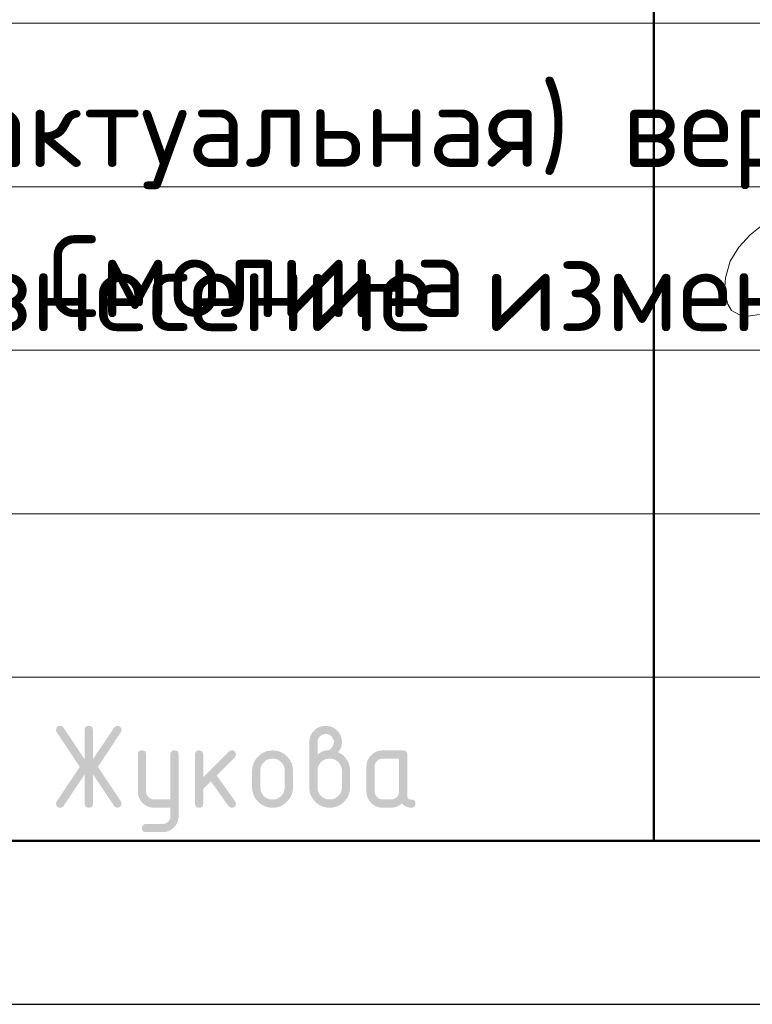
# Model space of a CAD drawing. Header units: millimetres. Extents: x 0 to 21000, y 0 to 14850.
# Tile 8 of 17: x 12530 to 13651, y 0 to 1505. Entities that reach past the tile are written whole.
import ezdxf

# ---------------------------------------------------------------- set-up
doc = ezdxf.new("R2010")
doc.units = ezdxf.units.MM
doc.layers.add('Standard', color=7, linetype='Continuous', lineweight=25)
doc.styles.add('ISOCPEUR', font='txt')

msp = doc.modelspace()

# ---------------------------------------------------------------- hatches: boundary and pattern name
at = {"layer": 'Standard', "linetype": 'Continuous', "lineweight": 25, "transparency": 33554687}
for points in [[(12629.3, 351.8), (12597, 303.4), (12596.5, 302.7), (12596, 302.2), (12595.4, 301.7), (12594.8, 301.3), (12594.1, 301), (12593.3, 300.8), (12592.6, 300.6), (12591.7, 300.6), (12590.9, 300.6), (12590.2, 300.7), (12589.6, 300.8), (12589, 301.1), (12588.4, 301.3), (12587.9, 301.6), (12587.5, 301.9), (12587.1, 302.3), (12586.7, 302.7), (12586.4, 303.2), (12586.1, 303.7), (12585.9, 304.3), (12585.7, 304.9), (12585.6, 305.6), (12585.5, 306.4), (12585.5, 307.2), (12585.5, 308), (12585.8, 308.8), (12586.1, 309.6), (12586.6, 310.4), (12621.7, 363.1), (12586.6, 415.8), (12586.1, 416.6), (12585.8, 417.4), (12585.5, 418.3), (12585.5, 419.1), (12585.5, 419.9), (12585.6, 420.6), (12585.7, 421.4), (12585.9, 422), (12586.1, 422.6), (12586.4, 423.1), (12586.7, 423.6), (12587.1, 424), (12587.5, 424.4), (12588, 424.7), (12588.5, 425), (12589, 425.2), (12589.6, 425.4), (12590.3, 425.5), (12591, 425.6), (12591.8, 425.6), (12592.6, 425.6), (12593.3, 425.5), (12594.1, 425.3), (12594.7, 424.9), (12595.4, 424.6), (12596, 424), (12596.5, 423.5), (12597, 422.8), (12629.3, 374.5), (12629.3, 419.4), (12629.3, 420.2), (12629.4, 420.9), (12629.5, 421.5), (12629.7, 422.1), (12629.9, 422.7), (12630.2, 423.2), (12630.4, 423.7), (12630.8, 424.1), (12631.2, 424.5), (12631.7, 424.8), (12632.2, 425.1), (12632.8, 425.3), (12633.4, 425.4), (12634.1, 425.5), (12634.7, 425.6), (12635.5, 425.6), (12636.3, 425.6), (12637, 425.5), (12637.7, 425.4), (12638.3, 425.3), (12638.9, 425.1), (12639.3, 424.8), (12639.8, 424.5), (12640.2, 424.1), (12640.6, 423.7), (12640.9, 423.2), (12641.2, 422.7), (12641.4, 422.1), (12641.6, 421.5), (12641.7, 420.9), (12641.8, 420.2), (12641.8, 419.4), (12641.8, 374.5), (12674.1, 422.8), (12674.5, 423.5), (12675.1, 424), (12675.7, 424.6), (12676.3, 424.9), (12677, 425.3), (12677.8, 425.5), (12678.5, 425.6), (12679.4, 425.6), (12680, 425.6), (12680.6, 425.5), (12681.2, 425.4), (12681.7, 425.2), (12682.3, 424.9), (12682.8, 424.6), (12683.3, 424.2), (12683.7, 423.7), (12684.2, 423.3), (12684.5, 422.8), (12684.9, 422.3), (12685.1, 421.7), (12685.3, 421.1), (12685.4, 420.5), (12685.5, 419.9), (12685.5, 419.3), (12685.5, 418.4), (12685.3, 417.5), (12685, 416.6), (12684.5, 415.8), (12649.4, 363.1), (12684.5, 310.4), (12685, 309.6), (12685.3, 308.7), (12685.5, 307.9), (12685.5, 307), (12685.5, 306.3), (12685.4, 305.7), (12685.3, 305.1), (12685.1, 304.6), (12684.9, 304), (12684.5, 303.5), (12684.2, 303), (12683.8, 302.5), (12683.3, 302.1), (12682.8, 301.7), (12682.4, 301.4), (12681.8, 301.1), (12681.3, 300.9), (12680.7, 300.8), (12680.1, 300.6), (12679.5, 300.6), (12678.6, 300.6), (12677.8, 300.8), (12677, 301), (12676.3, 301.3), (12675.6, 301.7), (12675.1, 302.2), (12674.5, 302.7), (12674.1, 303.4), (12641.8, 351.8), (12641.8, 306.9), (12641.8, 306.1), (12641.7, 305.4), (12641.6, 304.7), (12641.4, 304.2), (12641.2, 303.6), (12640.9, 303.1), (12640.6, 302.6), (12640.2, 302.2), (12639.8, 301.8), (12639.3, 301.5), (12638.9, 301.2), (12638.3, 301), (12637.7, 300.8), (12637, 300.7), (12636.3, 300.6), (12635.5, 300.6), (12634.7, 300.6), (12634.1, 300.7), (12633.4, 300.8), (12632.8, 301), (12632.2, 301.2), (12631.7, 301.5), (12631.2, 301.8), (12630.8, 302.2), (12630.4, 302.6), (12630.2, 303.1), (12629.9, 303.6), (12629.7, 304.2), (12629.5, 304.7), (12629.4, 305.4), (12629.3, 306.1), (12629.3, 306.9)], [(12760.4, 288), (12760.4, 300.6), (12735.5, 300.6), (12734.2, 300.6), (12732.9, 300.8), (12731.7, 300.9), (12730.4, 301.1), (12729.2, 301.3), (12728.1, 301.7), (12726.9, 302), (12725.8, 302.5), (12724.7, 302.9), (12723.7, 303.5), (12722.6, 304.1), (12721.6, 304.7), (12720.6, 305.4), (12719.6, 306.2), (12718.7, 307), (12717.8, 307.9), (12716.9, 308.8), (12716.1, 309.8), (12715.3, 310.8), (12714.6, 311.8), (12713.9, 312.8), (12713.4, 313.8), (12712.8, 314.9), (12712.4, 316), (12711.9, 317.1), (12711.6, 318.3), (12711.2, 319.4), (12711, 320.6), (12710.8, 321.8), (12710.7, 323.1), (12710.6, 324.3), (12710.6, 325.6), (12710.6, 381.8), (12710.6, 382.6), (12710.7, 383.3), (12710.7, 384), (12710.9, 384.6), (12711.1, 385.1), (12711.4, 385.6), (12711.7, 386.1), (12712.1, 386.5), (12712.5, 386.9), (12713, 387.2), (12713.5, 387.5), (12714.1, 387.7), (12714.7, 387.9), (12715.3, 388), (12716, 388.1), (12716.8, 388.1), (12717.6, 388.1), (12718.3, 388), (12719, 387.9), (12719.6, 387.7), (12720.1, 387.5), (12720.6, 387.2), (12721.1, 386.9), (12721.5, 386.5), (12721.9, 386.1), (12722.2, 385.6), (12722.5, 385.2), (12722.7, 384.6), (12722.9, 384), (12723, 383.3), (12723.1, 382.6), (12723.1, 381.8), (12723.1, 325.7), (12723.1, 324.4), (12723.3, 323.2), (12723.5, 322), (12724, 320.9), (12724.5, 319.8), (12725.1, 318.8), (12725.8, 317.8), (12726.8, 316.9), (12727.7, 315.9), (12728.7, 315.2), (12729.7, 314.5), (12730.8, 314.1), (12731.9, 313.6), (12733.1, 313.4), (12734.2, 313.2), (12735.5, 313.2), (12760.4, 313.2), (12760.4, 381.8), (12760.4, 382.6), (12760.5, 383.3), (12760.6, 384), (12760.8, 384.6), (12761, 385.2), (12761.3, 385.6), (12761.6, 386.1), (12762, 386.5), (12762.4, 386.9), (12762.9, 387.2), (12763.4, 387.5), (12763.9, 387.7), (12764.5, 387.9), (12765.2, 388), (12765.9, 388.1), (12766.7, 388.1), (12767.5, 388.1), (12768.1, 388), (12768.8, 387.9), (12769.4, 387.7), (12770, 387.5), (12770.5, 387.2), (12771, 386.9), (12771.4, 386.5), (12771.8, 386.1), (12772.1, 385.6), (12772.4, 385.1), (12772.5, 384.6), (12772.7, 384), (12772.8, 383.3), (12772.9, 382.6), (12772.9, 381.8), (12772.9, 288.2), (12772.9, 286.9), (12772.8, 285.6), (12772.7, 284.4), (12772.5, 283.2), (12772.3, 282), (12771.9, 280.8), (12771.6, 279.6), (12771.2, 278.5), (12770.7, 277.4), (12770.2, 276.4), (12769.6, 275.3), (12768.9, 274.3), (12768.3, 273.3), (12767.5, 272.3), (12766.7, 271.4), (12765.8, 270.5), (12764.9, 269.6), (12764, 268.8), (12763, 268), (12762, 267.3), (12761, 266.6), (12760, 266), (12759, 265.5), (12757.9, 265), (12756.8, 264.6), (12755.6, 264.2), (12754.5, 263.9), (12753.3, 263.6), (12752.1, 263.4), (12750.8, 263.3), (12749.6, 263.2), (12748.3, 263.2), (12723.1, 263.2), (12722.3, 263.2), (12721.6, 263.3), (12720.9, 263.4), (12720.3, 263.6), (12719.8, 263.8), (12719.3, 264.1), (12718.8, 264.4), (12718.4, 264.8), (12718, 265.1), (12717.7, 265.6), (12717.4, 266.1), (12717.2, 266.7), (12717, 267.3), (12716.9, 268), (12716.8, 268.7), (12716.8, 269.5), (12716.8, 270.1), (12716.9, 270.7), (12717.1, 271.2), (12717.3, 271.8), (12717.5, 272.3), (12717.9, 272.8), (12718.2, 273.3), (12718.7, 273.8), (12719.2, 274.3), (12719.7, 274.6), (12720.2, 275), (12720.8, 275.2), (12721.3, 275.5), (12721.9, 275.6), (12722.5, 275.7), (12723.1, 275.7), (12748, 275.7), (12749.3, 275.7), (12750.5, 275.9), (12751.7, 276.1), (12752.8, 276.6), (12753.9, 277), (12754.9, 277.7), (12755.9, 278.3), (12756.8, 279.2), (12757.7, 280.1), (12758.4, 281.1), (12759.1, 282), (12759.5, 283.2), (12760, 284.2), (12760.2, 285.5), (12760.4, 286.7)], [(12810.5, 347), (12849.8, 386.3), (12850.2, 386.7), (12850.7, 387.1), (12851.2, 387.4), (12851.8, 387.6), (12852.4, 387.9), (12853, 388), (12853.6, 388.1), (12854.2, 388.1), (12855, 388.1), (12855.7, 388), (12856.4, 387.9), (12857, 387.7), (12857.6, 387.5), (12858.1, 387.2), (12858.5, 386.9), (12858.9, 386.5), (12859.3, 386.1), (12859.6, 385.6), (12859.9, 385.1), (12860.1, 384.6), (12860.3, 384), (12860.4, 383.3), (12860.5, 382.6), (12860.5, 381.8), (12860.5, 381.2), (12860.4, 380.6), (12860.3, 380.1), (12860, 379.5), (12859.8, 379), (12859.4, 378.5), (12859.1, 378), (12858.6, 377.5), (12831.1, 350), (12859.3, 310.5), (12859.9, 309.6), (12860.2, 308.7), (12860.5, 307.8), (12860.5, 306.8), (12860.5, 306), (12860.4, 305.4), (12860.3, 304.7), (12860.1, 304.1), (12859.9, 303.5), (12859.6, 303), (12859.3, 302.6), (12858.9, 302.2), (12858.5, 301.8), (12858.1, 301.5), (12857.6, 301.2), (12857, 301), (12856.4, 300.8), (12855.7, 300.7), (12855, 300.6), (12854.2, 300.6), (12853.4, 300.6), (12852.7, 300.8), (12851.9, 301), (12851.3, 301.3), (12850.6, 301.6), (12850.1, 302.1), (12849.5, 302.6), (12849, 303.3), (12822.2, 341.1), (12810.5, 329.4), (12810.5, 306.9), (12810.5, 306.1), (12810.4, 305.4), (12810.3, 304.7), (12810.1, 304.2), (12809.9, 303.6), (12809.6, 303.1), (12809.3, 302.6), (12808.9, 302.2), (12808.6, 301.8), (12808.1, 301.5), (12807.6, 301.2), (12807, 301), (12806.4, 300.8), (12805.7, 300.7), (12805, 300.6), (12804.2, 300.6), (12803.5, 300.6), (12802.8, 300.7), (12802.1, 300.8), (12801.5, 301), (12800.9, 301.2), (12800.4, 301.5), (12799.9, 301.8), (12799.5, 302.2), (12799.2, 302.6), (12798.9, 303.1), (12798.6, 303.6), (12798.4, 304.2), (12798.2, 304.7), (12798.1, 305.4), (12798, 306.1), (12798, 306.9), (12798, 381.8), (12798, 382.6), (12798.1, 383.3), (12798.2, 384), (12798.4, 384.6), (12798.6, 385.1), (12798.9, 385.6), (12799.2, 386.1), (12799.5, 386.5), (12799.9, 386.9), (12800.4, 387.2), (12800.9, 387.5), (12801.5, 387.7), (12802.1, 387.9), (12802.8, 388), (12803.5, 388.1), (12804.2, 388.1), (12805, 388.1), (12805.7, 388), (12806.4, 387.9), (12807, 387.7), (12807.6, 387.5), (12808.1, 387.2), (12808.6, 386.9), (12808.9, 386.5), (12809.3, 386.1), (12809.6, 385.6), (12809.9, 385.1), (12810.1, 384.6), (12810.3, 384), (12810.4, 383.3), (12810.5, 382.6), (12810.5, 381.8)]]:
    msp.add_hatch(color=7, dxfattribs=at).paths.add_polyline_path(points, flags=16)
h = msp.add_hatch(color=7, dxfattribs=at)
h.paths.add_polyline_path([(12985.4, 381.9), (12987.4, 383.4), (12989.3, 384.6), (12991.2, 385.8), (12993, 386.6), (12994.8, 387.3), (12996.6, 387.7), (12998.3, 388.1), (12999.9, 388.1), (13000.9, 388.1), (13001.9, 388.4), (13002.8, 388.7), (13003.7, 389.2), (13004.6, 389.7), (13005.5, 390.6), (13006.3, 391.4), (13007.1, 392.5), (13007.9, 393.5), (13008.6, 394.5), (13009.2, 395.5), (13009.6, 396.5), (13010, 397.6), (13010.2, 398.6), (13010.4, 399.6), (13010.4, 400.6), (13010.4, 401.9), (13010.1, 403.2), (13009.9, 404.4), (13009.5, 405.5), (13009, 406.6), (13008.3, 407.6), (13007.7, 408.6), (13006.8, 409.5), (13005.9, 410.4), (13004.9, 411.1), (13003.9, 411.8), (13002.7, 412.2), (13001.6, 412.7), (13000.4, 412.9), (12999.2, 413.1), (12997.9, 413.1), (12996.6, 413.1), (12995.4, 412.9), (12994.2, 412.7), (12993, 412.2), (12991.9, 411.7), (12990.9, 411.1), (12989.9, 410.4), (12989, 409.5), (12988.1, 408.6), (12987.4, 407.5), (12986.7, 406.5), (12986.3, 405.4), (12985.8, 404.3), (12985.6, 403.1), (12985.4, 401.9), (12985.4, 400.6)])
h.paths.add_polyline_path([(13016.5, 385.6), (13018.7, 384.7), (13020.6, 383.5), (13022.5, 382.4), (13024.2, 380.9), (13025.9, 379.5), (13027.4, 377.8), (13028.9, 376.1), (13030.2, 374.1), (13031.4, 372.2), (13032.4, 370.1), (13033.3, 368), (13034, 365.9), (13034.6, 363.7), (13034.9, 361.5), (13035.2, 359.2), (13035.2, 356.9), (13035.2, 331.9), (13035.2, 330.3), (13035.1, 328.7), (13034.9, 327.1), (13034.7, 325.6), (13034.4, 324.1), (13033.9, 322.7), (13033.5, 321.2), (13032.9, 319.8), (13032.4, 318.4), (13031.7, 317.1), (13031, 315.8), (13030.1, 314.5), (13029.2, 313.3), (13028.2, 312.1), (13027.2, 310.9), (13026.1, 309.7), (13025, 308.6), (13023.8, 307.6), (13022.6, 306.6), (13021.3, 305.8), (13020, 304.9), (13018.7, 304.2), (13017.4, 303.5), (13016, 302.9), (13014.6, 302.3), (13013.2, 301.9), (13011.8, 301.5), (13010.3, 301.2), (13008.8, 300.9), (13007.2, 300.8), (13005.7, 300.6), (13004, 300.6), (13002.4, 300.6), (13000.8, 300.8), (12999.3, 300.9), (12997.8, 301.2), (12996.3, 301.5), (12994.8, 301.9), (12993.4, 302.4), (12992, 302.9), (12990.6, 303.5), (12989.3, 304.2), (12988, 304.9), (12986.7, 305.8), (12985.4, 306.6), (12984.2, 307.6), (12983.1, 308.6), (12981.9, 309.8), (12980.8, 310.9), (12979.8, 312.1), (12978.8, 313.3), (12977.9, 314.6), (12977.1, 315.9), (12976.4, 317.2), (12975.7, 318.5), (12975.1, 319.9), (12974.5, 321.3), (12974.1, 322.7), (12973.7, 324.1), (12973.4, 325.6), (12973.1, 327.1), (12973, 328.7), (12972.8, 330.3), (12972.8, 331.9), (12972.8, 400.6), (12972.8, 402), (12973, 403.2), (12973.1, 404.5), (12973.3, 405.7), (12973.5, 406.9), (12973.9, 408.1), (12974.2, 409.2), (12974.7, 410.3), (12975.1, 411.4), (12975.7, 412.5), (12976.3, 413.6), (12976.9, 414.6), (12977.6, 415.6), (12978.4, 416.5), (12979.2, 417.5), (12980.1, 418.4), (12981, 419.3), (12982, 420.1), (12982.9, 420.9), (12983.9, 421.6), (12985, 422.3), (12986, 422.8), (12987.1, 423.4), (12988.2, 423.8), (12989.3, 424.3), (12990.4, 424.6), (12991.6, 425), (12992.8, 425.2), (12994, 425.4), (12995.2, 425.5), (12996.5, 425.6), (12997.8, 425.6), (12999.1, 425.6), (13000.3, 425.5), (13001.6, 425.4), (13002.8, 425.2), (13004, 425), (13005.2, 424.6), (13006.3, 424.3), (13007.4, 423.8), (13008.6, 423.4), (13009.6, 422.8), (13010.7, 422.2), (13011.7, 421.5), (13012.7, 420.9), (13013.6, 420.1), (13014.6, 419.3), (13015.5, 418.4), (13016.4, 417.4), (13017.2, 416.5), (13018, 415.5), (13018.6, 414.5), (13019.3, 413.5), (13019.9, 412.4), (13020.4, 411.4), (13020.9, 410.3), (13021.3, 409.2), (13021.7, 408), (13022, 406.9), (13022.3, 405.7), (13022.5, 404.4), (13022.6, 403.2), (13022.7, 401.9), (13022.7, 400.6), (13022.7, 398.3), (13022.3, 396.1), (13021.9, 394), (13021.2, 392.1), (13020.4, 390.3), (13019.2, 388.6), (13018.1, 387)], flags=16)
h.paths.add_polyline_path([(13022.7, 331.9), (13022.7, 356.9), (13022.7, 358.8), (13022.4, 360.6), (13022, 362.4), (13021.3, 364.1), (13020.7, 365.8), (13019.7, 367.3), (13018.6, 368.8), (13017.3, 370.2), (13015.9, 371.5), (13014.4, 372.6), (13012.9, 373.6), (13011.3, 374.3), (13009.6, 375), (13007.8, 375.3), (13006, 375.6), (13004, 375.6), (13002.1, 375.6), (13000.3, 375.3), (12998.5, 375), (12996.8, 374.3), (12995.2, 373.6), (12993.6, 372.6), (12992.1, 371.5), (12990.8, 370.2), (12989.4, 368.8), (12988.4, 367.3), (12987.4, 365.8), (12986.7, 364.1), (12986, 362.4), (12985.7, 360.6), (12985.4, 358.8), (12985.4, 356.9), (12985.4, 331.9), (12985.4, 329.9), (12985.7, 328.1), (12986, 326.3), (12986.7, 324.7), (12987.4, 323), (12988.4, 321.5), (12989.4, 320), (12990.8, 318.6), (12992.1, 317.2), (12993.6, 316.2), (12995.2, 315.2), (12996.8, 314.5), (12998.5, 313.8), (13000.3, 313.5), (13002.1, 313.2), (13004, 313.2), (13006, 313.2), (13007.8, 313.5), (13009.6, 313.9), (13011.3, 314.5), (13012.9, 315.2), (13014.4, 316.3), (13015.9, 317.3), (13017.3, 318.7), (13018.6, 320), (13019.7, 321.5), (13020.7, 323.1), (13021.3, 324.7), (13022, 326.4), (13022.4, 328.2), (13022.7, 330)])
h = msp.add_hatch(color=7, dxfattribs=at)
h.paths.add_polyline_path([(12885.4, 331.9), (12885.4, 356.8), (12885.4, 358.5), (12885.6, 360), (12885.7, 361.6), (12886, 363.1), (12886.3, 364.6), (12886.7, 366), (12887.1, 367.5), (12887.7, 368.9), (12888.3, 370.2), (12889, 371.6), (12889.7, 372.9), (12890.5, 374.1), (12891.4, 375.4), (12892.4, 376.6), (12893.4, 377.8), (12894.5, 378.9), (12895.7, 380.1), (12896.9, 381.1), (12898.1, 382.1), (12899.3, 382.9), (12900.6, 383.8), (12901.9, 384.5), (12903.2, 385.2), (12904.6, 385.8), (12906, 386.4), (12907.4, 386.8), (12908.9, 387.2), (12910.4, 387.5), (12911.9, 387.8), (12913.4, 387.9), (12915, 388.1), (12916.6, 388.1), (12918.2, 388.1), (12919.8, 387.9), (12921.4, 387.8), (12922.9, 387.5), (12924.4, 387.2), (12925.9, 386.8), (12927.3, 386.4), (12928.7, 385.8), (12930.1, 385.2), (12931.4, 384.5), (12932.7, 383.8), (12934, 383), (12935.3, 382.1), (12936.5, 381.2), (12937.6, 380.2), (12938.8, 379), (12939.9, 377.9), (12940.9, 376.7), (12941.9, 375.5), (12942.7, 374.3), (12943.6, 373), (12944.3, 371.7), (12945, 370.4), (12945.5, 369), (12946.1, 367.6), (12946.5, 366.1), (12947, 364.7), (12947.2, 363.2), (12947.5, 361.7), (12947.7, 360.1), (12947.8, 358.5), (12947.8, 356.8), (12947.8, 331.9), (12947.8, 330.2), (12947.7, 328.7), (12947.5, 327.1), (12947.2, 325.6), (12946.9, 324.1), (12946.5, 322.7), (12946.1, 321.2), (12945.5, 319.9), (12944.9, 318.5), (12944.2, 317.2), (12943.5, 315.8), (12942.7, 314.6), (12941.8, 313.3), (12940.8, 312.1), (12939.8, 310.9), (12938.7, 309.8), (12937.5, 308.6), (12936.3, 307.6), (12935.1, 306.6), (12933.9, 305.8), (12932.6, 304.9), (12931.3, 304.2), (12930, 303.5), (12928.6, 302.9), (12927.2, 302.4), (12925.8, 301.9), (12924.3, 301.5), (12922.8, 301.2), (12921.3, 300.9), (12919.8, 300.8), (12918.2, 300.6), (12916.6, 300.6), (12915, 300.6), (12913.4, 300.8), (12911.9, 300.9), (12910.4, 301.2), (12908.9, 301.5), (12907.4, 301.9), (12906, 302.4), (12904.6, 302.9), (12903.2, 303.5), (12901.9, 304.2), (12900.6, 304.9), (12899.3, 305.8), (12898.1, 306.6), (12896.9, 307.6), (12895.7, 308.6), (12894.5, 309.8), (12893.4, 310.9), (12892.4, 312.1), (12891.4, 313.3), (12890.5, 314.6), (12889.7, 315.8), (12889, 317.2), (12888.3, 318.5), (12887.7, 319.9), (12887.1, 321.2), (12886.7, 322.7), (12886.3, 324.1), (12886, 325.6), (12885.7, 327.1), (12885.6, 328.7), (12885.4, 330.2)], flags=16)
h.paths.add_polyline_path([(12935.3, 331.9), (12935.3, 356.9), (12935.3, 358.8), (12934.9, 360.6), (12934.6, 362.4), (12933.9, 364.1), (12933.2, 365.8), (12932.2, 367.3), (12931.2, 368.8), (12929.8, 370.2), (12928.4, 371.5), (12926.9, 372.6), (12925.4, 373.6), (12923.8, 374.3), (12922.1, 375), (12920.3, 375.3), (12918.5, 375.6), (12916.6, 375.6), (12914.7, 375.6), (12912.9, 375.3), (12911.1, 375), (12909.4, 374.3), (12907.8, 373.6), (12906.3, 372.6), (12904.8, 371.5), (12903.4, 370.2), (12902, 368.8), (12901, 367.3), (12900, 365.8), (12899.3, 364.1), (12898.6, 362.4), (12898.3, 360.6), (12897.9, 358.8), (12897.9, 356.9), (12897.9, 331.9), (12897.9, 329.9), (12898.3, 328.1), (12898.6, 326.3), (12899.3, 324.7), (12900, 323), (12901, 321.5), (12902, 320), (12903.4, 318.6), (12904.7, 317.2), (12906.2, 316.2), (12907.7, 315.2), (12909.4, 314.5), (12911, 313.8), (12912.8, 313.5), (12914.7, 313.2), (12916.6, 313.2), (12918.5, 313.2), (12920.3, 313.5), (12922.1, 313.9), (12923.8, 314.5), (12925.4, 315.2), (12926.9, 316.3), (12928.4, 317.3), (12929.8, 318.7), (12931.2, 320), (12932.2, 321.5), (12933.2, 323.1), (12933.9, 324.7), (12934.6, 326.4), (12934.9, 328.2), (12935.3, 330)])
h = msp.add_hatch(color=7, dxfattribs=at)
h.paths.add_polyline_path([(13110.1, 375.5), (13085.2, 375.5), (13083.9, 375.5), (13082.7, 375.3), (13081.5, 375.1), (13080.4, 374.6), (13079.3, 374.2), (13078.3, 373.5), (13077.3, 372.8), (13076.4, 371.9), (13075.5, 371), (13074.8, 370), (13074.2, 369), (13073.7, 367.9), (13073.3, 366.8), (13073, 365.6), (13072.8, 364.4), (13072.8, 363.1), (13072.8, 325.6), (13072.8, 324.4), (13073, 323.2), (13073.3, 322), (13073.7, 320.9), (13074.2, 319.8), (13074.9, 318.8), (13075.6, 317.8), (13076.5, 316.9), (13077.4, 315.9), (13078.4, 315.2), (13079.4, 314.5), (13080.5, 314.1), (13081.6, 313.6), (13082.8, 313.4), (13084, 313.2), (13085.2, 313.2), (13097.7, 313.2), (13099, 313.2), (13100.2, 313.4), (13101.4, 313.6), (13102.5, 314.1), (13103.6, 314.5), (13104.6, 315.2), (13105.6, 315.9), (13106.5, 316.8), (13107.4, 317.7), (13108.1, 318.7), (13108.8, 319.7), (13109.2, 320.8), (13109.7, 321.9), (13109.9, 323.1), (13110.1, 324.3), (13110.1, 325.6)])
h.paths.add_polyline_path([(13135.2, 306.9), (13135.2, 306.1), (13135.1, 305.4), (13135, 304.7), (13134.8, 304.2), (13134.6, 303.6), (13134.3, 303.1), (13134, 302.6), (13133.6, 302.2), (13133.2, 301.8), (13132.7, 301.5), (13132.2, 301.2), (13131.6, 301), (13131.1, 300.8), (13130.4, 300.7), (13129.7, 300.6), (13128.9, 300.6), (13126.7, 300.6), (13124.7, 301.1), (13122.8, 301.5), (13121, 302.3), (13119.2, 303.1), (13117.6, 304.4), (13116, 305.6), (13114.6, 307.3), (13112.9, 305.6), (13111, 304.4), (13109.1, 303.1), (13106.9, 302.3), (13104.8, 301.5), (13102.5, 301.1), (13100.2, 300.6), (13097.7, 300.6), (13085.2, 300.6), (13083.9, 300.6), (13082.7, 300.8), (13081.4, 300.9), (13080.2, 301.1), (13079, 301.3), (13077.8, 301.7), (13076.7, 302), (13075.6, 302.5), (13074.4, 302.9), (13073.4, 303.5), (13072.3, 304), (13071.3, 304.7), (13070.3, 305.4), (13069.4, 306.2), (13068.4, 307), (13067.5, 307.9), (13066.6, 308.8), (13065.8, 309.7), (13065, 310.7), (13064.3, 311.7), (13063.7, 312.7), (13063.1, 313.8), (13062.5, 314.8), (13062.1, 315.9), (13061.6, 317), (13061.3, 318.2), (13061, 319.4), (13060.7, 320.6), (13060.5, 321.8), (13060.4, 323), (13060.3, 324.3), (13060.3, 325.6), (13060.3, 363.1), (13060.3, 364.4), (13060.4, 365.7), (13060.5, 366.9), (13060.7, 368.1), (13061, 369.4), (13061.3, 370.5), (13061.6, 371.7), (13062.1, 372.8), (13062.5, 373.9), (13063.1, 374.9), (13063.7, 376), (13064.3, 377), (13065, 378), (13065.8, 379), (13066.6, 379.9), (13067.5, 380.8), (13068.4, 381.7), (13069.4, 382.5), (13070.3, 383.3), (13071.3, 384), (13072.3, 384.7), (13073.4, 385.2), (13074.4, 385.8), (13075.6, 386.3), (13076.7, 386.7), (13077.8, 387.1), (13079, 387.4), (13080.2, 387.6), (13081.4, 387.8), (13082.7, 388), (13083.9, 388.1), (13085.2, 388.1), (13116.4, 388.1), (13117.2, 388.1), (13117.9, 388), (13118.6, 387.9), (13119.1, 387.7), (13119.7, 387.5), (13120.2, 387.2), (13120.7, 386.9), (13121.1, 386.5), (13121.5, 386.1), (13121.8, 385.6), (13122.1, 385.1), (13122.3, 384.6), (13122.5, 384), (13122.6, 383.3), (13122.7, 382.6), (13122.7, 381.8), (13122.7, 319.4), (13122.7, 318.6), (13122.8, 317.9), (13122.9, 317.2), (13123, 316.6), (13123.2, 316.1), (13123.5, 315.6), (13123.8, 315.1), (13124.2, 314.7), (13124.6, 314.3), (13125.1, 314), (13125.6, 313.7), (13126.2, 313.5), (13126.8, 313.3), (13127.4, 313.2), (13128.1, 313.1), (13128.9, 313.1), (13129.7, 313.1), (13130.4, 313), (13131.1, 312.9), (13131.6, 312.7), (13132.2, 312.5), (13132.7, 312.3), (13133.2, 312), (13133.6, 311.6), (13134, 311.2), (13134.3, 310.7), (13134.6, 310.2), (13134.8, 309.6), (13135, 309), (13135.1, 308.4), (13135.2, 307.7)], flags=16)

# ---------------------------------------------------------------- linework, layer by layer
at = {"layer": 'Standard', "color": 7, "linetype": 'Continuous', "lineweight": 50, "transparency": 33554687}
msp.add_line((13500, 250), (13500, 3000), dxfattribs=at)
at = {"layer": 'Standard', "color": 7, "linetype": 'Continuous', "lineweight": 13, "transparency": 33554687}
for p, q in [((11500, 1500), (14750, 1500)), ((11500, 1250), (14750, 1250)), ((11500, 1250), (14750, 1250)), ((11500, 1000), (14750, 1000)), ((11500, 1000), (14750, 1000)), ((11500, 750), (14750, 750)), ((11500, 500), (14750, 500))]:
    msp.add_line(p, q, dxfattribs=at)
at = {"layer": 'Standard', "color": 7, "linetype": 'Continuous', "lineweight": 25, "transparency": 33554687}
msp.add_line((11500, 250), (20750, 250), dxfattribs=at)
msp.add_line((11500, 250), (20750, 250), dxfattribs=at)
msp.add_line((11500, 250), (20750, 250), dxfattribs=at)
msp.add_lwpolyline([(0, 0), (21000, 0), (21000, 14850), (0, 14850), (0, 0)], close=True, dxfattribs=at)
at = {"layer": 'Standard', "color": 7, "linetype": 'Continuous', "lineweight": 50, "transparency": 33554687}
msp.add_lwpolyline([(1000, 14600), (20750, 14600), (20750, 250), (1000, 250), (1000, 14600)], close=True, dxfattribs=at)
at = {"layer": 'Standard', "color": 250, "linetype": 'Continuous', "lineweight": 18, "true_color": 0x2d2d2d, "transparency": 33554687}
msp.add_lwpolyline([(13667.7, 1192.5), (13647.5, 1176.5), (13629.9, 1157.8), (13616.6, 1136), (13609.4, 1110.8), (13608.7, 1096.7), (13609.9, 1082.9), (13613.3, 1070.5), (13618.7, 1060.7), (13636.7, 1051.3), (13661.8, 1054.6)], dxfattribs=at)

# ---------------------------------------------------------------- texts
at = {"layer": 'Standard', "color": 7, "linetype": 'Continuous', "lineweight": 18, "transparency": 33554687, "insert": (8318.9, 1405.2), "char_height": 125, "width": 5777.188, "attachment_point": 1, "line_spacing_factor": 1.204819}
msp.add_mtext('\\A1;{\\fISOCPEUR|i0|b0;\\H125.000000;\\W1.000000;\\C7;В выделенной области представлена замененная ( актуальная) версия.}\\P{\\fISOCPEUR|i0|b0;\\H125.000000;\\W1.000000;\\C7;Содержание изменения см. в листе разрешения на внесение изменений}\\P', dxfattribs=at)
at = {"layer": 'Standard', "color": 7, "linetype": 'Continuous', "lineweight": 25, "transparency": 33554687, "insert": (12573, 1050.6), "char_height": 125, "width": 697.161, "attachment_point": 7, "style": 'ISOCPEUR'}
msp.add_mtext('\\W0.96;Смолина', dxfattribs=at)

doc.saveas('drawing.dxf')
